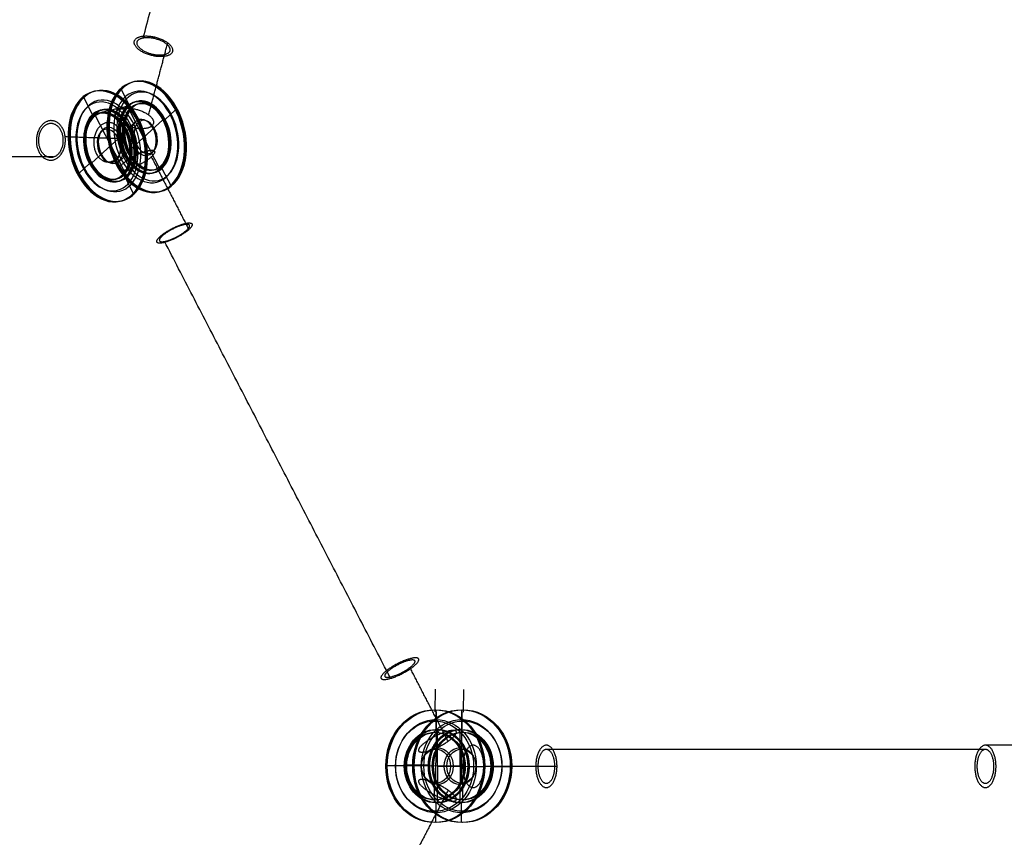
# Model space of a CAD drawing. Header units: millimetres. Extents: x 68659 to 70107, y -15520 to -14401.
# Tile 16 of 40: x 69001 to 69350, y -14986 to -14696. Entities that reach past the tile are written whole.
import ezdxf

# ---------------------------------------------------------------- set-up
doc = ezdxf.new("R2010")
doc.units = ezdxf.units.MM
doc.header["$MEASUREMENT"] = 0
doc.layers.add('Default', color=7, linetype='Continuous', true_color=0x000000)

msp = doc.modelspace()

# ---------------------------------------------------------------- linework, layer by layer
at = {"layer": 'Default'}
for p, q in [((69040.34, -14726.33, 1813.65), (69037.24, -14720.32, 1811.85)), ((69027.28, -14729.49, 1825.62), (69024.18, -14723.48, 1823.82)), ((69039.61, -14726.5, 1814.31), (69040.34, -14726.33, 1813.65)), ((69045.37, -14737.67, 1817.65), (69039.61, -14726.5, 1814.31)), ((69052.94, -14731.24, 1826.1), (69056.63, -14727.88, 1831.01)), ((69028, -14729.31, 1824.95), (69027.28, -14729.49, 1825.62)), ((69033.76, -14740.48, 1828.29), (69028, -14729.31, 1824.95)), ((69039.88, -14734.4, 1838.07), (69043.56, -14731.04, 1842.98)), ((69045.37, -14737.67, 1817.65), (69052.22, -14731.42, 1826.76)), ((69052.22, -14731.42, 1826.76), (69052.94, -14731.24, 1826.1)), ((69033.76, -14740.48, 1828.29), (69040.6, -14734.23, 1837.4)), ((69040.6, -14734.23, 1837.4), (69039.88, -14734.4, 1838.07)), ((69045.37, -14737.67, 1817.65), (69038.53, -14743.92, 1808.53)), ((69045.37, -14737.67, 1817.65), (69051.13, -14748.84, 1820.98)), ((69033.76, -14740.48, 1828.29), (69026.92, -14746.73, 1819.17)), ((69033.76, -14740.48, 1828.29), (69039.52, -14751.65, 1831.62)), ((69039.26, -14743.75, 1807.87), (69035.57, -14747.11, 1802.96)), ((69038.53, -14743.92, 1808.53), (69039.26, -14743.75, 1807.87)), ((69026.19, -14746.91, 1819.84), (69022.51, -14750.27, 1814.93)), ((69026.92, -14746.73, 1819.17), (69026.19, -14746.91, 1819.84)), ((69051.13, -14748.84, 1820.98), (69051.86, -14748.66, 1820.32)), ((69051.86, -14748.66, 1820.32), (69054.96, -14754.68, 1822.11)), ((69039.52, -14751.65, 1831.62), (69038.8, -14751.82, 1832.29)), ((69038.8, -14751.82, 1832.29), (69041.9, -14757.84, 1834.09)), ((69149.07, -14947.58, 1896.99), (69149.11, -14940.58, 1897.02)), ((69158.11, -14947.58, 1881.42), (69158.15, -14940.58, 1881.45)), ((69149.57, -14947.58, 1896.13), (69149.07, -14947.58, 1896.99)), ((69149.5, -14960.58, 1896.08), (69149.57, -14947.58, 1896.13)), ((69157.53, -14960.58, 1882.24), (69157.61, -14947.58, 1882.29)), ((69157.61, -14947.58, 1882.29), (69158.11, -14947.58, 1881.42)), ((69137.75, -14960.49, 1890.42), (69131.7, -14960.44, 1886.9)), ((69138.25, -14960.49, 1889.55), (69137.75, -14960.49, 1890.42)), ((69149.5, -14960.58, 1896.08), (69138.25, -14960.49, 1889.55)), ((69146.79, -14960.48, 1874.85), (69140.74, -14960.44, 1871.34)), ((69157.53, -14960.58, 1882.24), (69146.29, -14960.48, 1875.72)), ((69146.29, -14960.48, 1875.72), (69146.79, -14960.48, 1874.85)), ((69149.5, -14960.58, 1896.08), (69149.42, -14973.58, 1896.03)), ((69149.5, -14960.58, 1896.08), (69160.74, -14960.67, 1902.6)), ((69157.53, -14960.58, 1882.24), (69157.45, -14973.58, 1882.19)), ((69157.53, -14960.58, 1882.24), (69168.77, -14960.67, 1888.77)), ((69160.74, -14960.67, 1902.6), (69160.24, -14960.67, 1903.47)), ((69160.24, -14960.67, 1903.47), (69166.29, -14960.72, 1906.98)), ((69168.77, -14960.67, 1888.77), (69169.27, -14960.67, 1887.9)), ((69169.27, -14960.67, 1887.9), (69175.33, -14960.71, 1891.42)), ((69148.92, -14973.58, 1896.9), (69148.88, -14980.58, 1896.87)), ((69149.42, -14973.58, 1896.03), (69148.92, -14973.58, 1896.9)), ((69157.45, -14973.58, 1882.19), (69157.95, -14973.58, 1881.33)), ((69157.95, -14973.58, 1881.33), (69157.91, -14980.57, 1881.3))]:
    msp.add_line(p, q, dxfattribs=at)
at = {"layer": 'Default', "extrusion": (-0.129446, 0.984463, 0.11864)}
for points in [[(-66529.02, 4598.34), (-66529.76, 4597.67)], [(-66515.66, 4610.4), (-66514.91, 4611.07)], [(-66532.38, 4600.57), (-66531.64, 4601.24)], [(-66547.26, 4618.55), (-66548, 4617.88)], [(-66517.53, 4613.97), (-66518.27, 4613.3)], [(-66533.89, 4630.61), (-66533.15, 4631.28)], [(-66543.32, 4612.7), (-66542.58, 4613.37)], [(-66528.47, 4626.1), (-66529.22, 4625.43)], [(-66514.44, 4610.55), (-66515.19, 4609.88)], [(-66529.29, 4597.15), (-66528.55, 4597.82)], [(-66523.88, 4592.64), (-66524.62, 4591.97)], [(-66540.24, 4609.28), (-66539.49, 4609.95)], [(-66510.51, 4604.7), (-66509.77, 4605.37)], [(-66525.39, 4622.68), (-66526.13, 4622.01)], [(-66542.11, 4612.85), (-66542.85, 4612.18)], [(-66528.75, 4624.91), (-66528, 4625.58)]]:
    msp.add_lwpolyline(points, dxfattribs=at)
at = {"layer": 'Default', "extrusion": (-0.117621, 0.228066, 0.966515)}
for points in [[(-54611.31, 43694.34), (-54611.31, 43702.34)], [(-54596.8, 43694.34), (-54596.8, 43702.34)], [(-54610.59, 43702.34), (-54610.59, 43714.34)], [(-54597.53, 43702.34), (-54597.53, 43714.34)], [(-54610.59, 43726.34), (-54610.59, 43714.34)], [(-54597.53, 43726.34), (-54597.53, 43714.34)], [(-54611.31, 43734.34), (-54611.31, 43726.34)], [(-54596.8, 43734.34), (-54596.8, 43726.34)]]:
    msp.add_lwpolyline(points, dxfattribs=at)
at = {"layer": 'Default', "extrusion": (-0.288694, 0.876767, -0.384624)}
for points in [[(-60986.92, -11997.99), (-60981.71, -12004.07)], [(-60972.03, -11985.25), (-60966.83, -11991.32)], [(-60980.97, -12003.43), (-60973.17, -12012.55)], [(-60967.57, -11991.96), (-60959.77, -12001.08)], [(-60965.36, -12021.66), (-60973.17, -12012.55)], [(-60951.97, -12010.19), (-60959.77, -12001.08)], [(-60960.9, -12028.38), (-60966.11, -12022.3)], [(-60946.02, -12015.63), (-60951.22, -12009.56)]]:
    msp.add_lwpolyline(points, dxfattribs=at)
at = {"layer": 'Default', "extrusion": (-2.19987e-05, -0.00372, 0.999993)}
for points in [[(69148.65, -14933.42), (69148.61, -14941.42)], [(69158.69, -14933.48), (69158.65, -14941.48)], [(69149.11, -14941.43), (69149.04, -14953.42)], [(69158.14, -14941.48), (69158.07, -14953.48)], [(69148.97, -14965.42), (69149.04, -14953.42)], [(69158, -14965.48), (69158.07, -14953.48)], [(69148.42, -14973.42), (69148.46, -14965.42)], [(69158.46, -14973.48), (69158.5, -14965.48)]]:
    msp.add_lwpolyline(points, dxfattribs=at)
at = {"layer": 'Default', "extrusion": (-0.000125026, 1, 0.000215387)}
for points in [[(-69147.25, 1900.24), (-69146.74, 1901.1)], [(-69156.28, 1884.67), (-69156.78, 1883.81)], [(-69146.69, 1901.07), (-69147.2, 1900.21)], [(-69156.74, 1883.78), (-69156.23, 1884.64)], [(-69129.83, 1890.13), (-69129.33, 1890.99)], [(-69136.24, 1895.01), (-69136.75, 1894.14)], [(-69138.86, 1874.56), (-69139.37, 1873.7)], [(-69146.28, 1877.71), (-69145.78, 1878.58)], [(-69157, 1907.06), (-69157.5, 1906.19)], [(-69164.42, 1910.21), (-69163.92, 1911.07)], [(-69167.04, 1889.76), (-69166.54, 1890.62)], [(-69173.46, 1894.64), (-69173.96, 1893.78)], [(-69146.55, 1900.99), (-69147.05, 1900.13)], [(-69156.59, 1883.69), (-69156.09, 1884.56)], [(-69147, 1900.1), (-69146.5, 1900.96)], [(-69156.04, 1884.53), (-69156.54, 1883.67)]]:
    msp.add_lwpolyline(points, dxfattribs=at)
at = {"layer": 'Default', "extrusion": (0.006038, 0.999976, 0.003505)}
for points in [[(-69220.27, 1938.73), (-69227.19, 1942.74)], [(-69227.69, 1941.88), (-69238.07, 1947.9)], [(-69230.31, 1921.43), (-69237.23, 1925.45)], [(-69236.73, 1926.31), (-69247.11, 1932.34)], [(-69248.45, 1953.93), (-69238.07, 1947.9)], [(-69257.48, 1938.36), (-69247.11, 1932.34)], [(-69254.86, 1958.81), (-69247.95, 1954.79)], [(-69264.9, 1941.51), (-69257.99, 1937.5)]]:
    msp.add_lwpolyline(points, dxfattribs=at)
at = {"layer": 'Default', "extrusion": (0.725755, 0.17559, -0.665168)}
for centre, radius in [((-30560.83, 43690.84, 46314.2), 20), ((-30560.83, 43690.84, 46314.7), 20), ((-30560.83, 43690.84, 46315.2), 20), ((-30560.83, 43690.84, 46295.2), 20), ((-30560.83, 43690.84, 46295.7), 20), ((-30560.83, 43690.84, 46296.2), 20), ((-30560.83, 43690.84, 46314.2), 16.5), ((-30560.83, 43690.84, 46315.2), 16), ((-30560.83, 43690.84, 46295.2), 16), ((-30560.83, 43690.84, 46296.2), 16.5), ((-30560.83, 43690.84, 46313.2), 13), ((-30560.83, 43690.84, 46313.7), 13), ((-30560.83, 43690.84, 46314.2), 13), ((-30560.83, 43690.84, 46314.2), 12), ((-30560.83, 43690.84, 46314.7), 12), ((-30560.83, 43690.84, 46315.2), 12), ((-30560.83, 43690.84, 46296.2), 13), ((-30560.83, 43690.84, 46295.2), 12), ((-30560.83, 43690.84, 46296.7), 13), ((-30560.83, 43690.84, 46295.7), 12), ((-30560.83, 43690.84, 46297.2), 13), ((-30560.83, 43690.84, 46296.2), 12), ((-30560.83, 43690.84, 46313.2), 6.5), ((-30560.83, 43690.84, 46314.2), 6), ((-30560.83, 43690.84, 46296.2), 6), ((-30560.83, 43690.84, 46297.2), 6.5)]:
    msp.add_circle(centre, radius, dxfattribs=at)
at = {"layer": 'Default', "extrusion": (-0.502023, -0.000249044, 0.864854)}
for centre, radius in [((14994.88, 60749.69, -33069.07), 20), ((14994.88, 60749.69, -33069.57), 20), ((14994.88, 60749.69, -33070.07), 20), ((14994.88, 60749.69, -33088.07), 20), ((14994.88, 60749.69, -33088.57), 20), ((14994.88, 60749.69, -33089.07), 20), ((14994.88, 60749.69, -33069.07), 16), ((14994.88, 60749.69, -33070.07), 16.5), ((14994.88, 60749.69, -33088.07), 16.5), ((14994.88, 60749.69, -33089.07), 16), ((14994.88, 60749.69, -33070.07), 13), ((14994.88, 60749.69, -33070.57), 13), ((14994.88, 60749.69, -33069.07), 12), ((14994.88, 60749.69, -33071.07), 13), ((14994.88, 60749.69, -33069.57), 12), ((14994.88, 60749.69, -33070.07), 12), ((14994.88, 60749.69, -33087.07), 13), ((14994.88, 60749.69, -33087.57), 13), ((14994.88, 60749.69, -33088.07), 13), ((14994.88, 60749.69, -33088.07), 12), ((14994.88, 60749.69, -33088.57), 12), ((14994.88, 60749.69, -33089.07), 12), ((14994.88, 60749.69, -33070.07), 6), ((14994.88, 60749.69, -33071.07), 6.5), ((14994.88, 60749.69, -33087.07), 6.5), ((14994.88, 60749.69, -33088.07), 6)]:
    msp.add_circle(centre, radius, dxfattribs=at)
at = {"layer": 'Default'}
for points in [[(69045.21, -14702.29, 1838.34), (69065.84, -14625.8, 1881.05), (69086.47, -14549.32, 1923.76)], [(69047.14, -14729.66, 1823.19), (69050.53, -14716.87, 1830.26), (69053.91, -14704.09, 1837.34)], [(69039.5, -14726.61, 1814.16), (69033.7, -14728.01, 1819.48), (69027.89, -14729.42, 1824.8)], [(69037.92, -14738.09, 1810.9), (69027.75, -14737.77, 1799.88), (69017.57, -14737.45, 1788.87)], [(69013.39, -14744.55, 1792.69), (68952.3, -14744.55, 1726.6), (68891.21, -14744.55, 1660.51)], [(69048.09, -14744.53, 1820.29), (69054.74, -14757.41, 1824.14), (69061.38, -14770.3, 1827.99)], [(69132.67, -14928.98, 1875.25), (69092.72, -14851.74, 1852.04), (69052.77, -14774.51, 1828.83)], [(69153.28, -14951.75, 1880.33), (69146.62, -14938.87, 1876.46), (69139.96, -14926, 1872.59)], [(69343.76, -14954.66, 1999.68), (69265.94, -14954.66, 1954.47), (69188.13, -14954.66, 1909.25)], [(69374.05, -14953.16, 2017.23), (69358.9, -14953.16, 2008.45), (69343.76, -14953.16, 1999.68)], [(69146.29, -14960.27, 1875.72), (69142.27, -14960.27, 1882.64), (69138.26, -14960.27, 1889.55)], [(69191.9, -14960.65, 1902.77), (69178.93, -14960.65, 1895.23), (69165.96, -14960.65, 1887.69)], [(69153.28, -14969.14, 1880.33), (69146.62, -14982.01, 1876.46), (69139.96, -14994.88, 1872.59)]]:
    msp.add_open_spline(points, degree=2, dxfattribs=at)
for points, knots in [([(69053.91, -14704.09, 1837.34), (69049.36, -14700.63, 1833.28), (69044.27, -14701.87, 1837.94), (69039.18, -14703.1, 1842.6), (69043.74, -14706.55, 1846.66), (69048.29, -14710, 1850.72), (69053.38, -14708.77, 1846.06), (69058.47, -14707.54, 1841.4), (69053.91, -14704.09, 1837.34)], [0, 0, 0, 11.780972, 11.780972, 23.561945, 23.561945, 35.342917, 35.342917, 47.12389, 47.12389, 47.12389]), ([(69045.21, -14702.29, 1838.34), (69040.64, -14703.18, 1842.13), (69044.29, -14706.21, 1845.81), (69047.93, -14709.25, 1849.48), (69052.5, -14708.36, 1845.69), (69057.06, -14707.48, 1841.9), (69053.42, -14704.44, 1838.22), (69049.77, -14701.4, 1834.55), (69045.21, -14702.29, 1838.34)], [0, 0, 0, 7.853982, 7.853982, 15.707963, 15.707963, 23.561945, 23.561945, 31.415927, 31.415927, 31.415927]), ([(69039.5, -14726.61, 1814.16), (69032.76, -14733.04, 1805.1), (69038.63, -14744.11, 1808.59), (69044.5, -14755.17, 1812.07), (69051.25, -14748.73, 1821.13), (69057.99, -14742.3, 1830.19), (69052.12, -14731.24, 1826.71), (69046.25, -14720.17, 1823.22), (69039.5, -14726.61, 1814.16)], [0, 0, 0, 20.420352, 20.420352, 40.840704, 40.840704, 61.261057, 61.261057, 81.681409, 81.681409, 81.681409]), ([(69027.89, -14729.42, 1824.8), (69021.14, -14735.85, 1815.74), (69027.02, -14746.92, 1819.23), (69032.89, -14757.98, 1822.72), (69039.63, -14751.54, 1831.77), (69046.38, -14745.11, 1840.83), (69040.51, -14734.05, 1837.35), (69034.64, -14722.98, 1833.86), (69027.89, -14729.42, 1824.8)], [0, 0, 0, 20.420352, 20.420352, 40.840704, 40.840704, 61.261057, 61.261057, 81.681409, 81.681409, 81.681409]), ([(69047.14, -14729.66, 1823.19), (69042.59, -14726.21, 1819.13), (69037.5, -14727.44, 1823.79), (69032.41, -14728.67, 1828.45), (69036.97, -14732.12, 1832.51), (69041.52, -14735.57, 1836.57), (69046.61, -14734.34, 1831.91), (69051.7, -14733.11, 1827.25), (69047.14, -14729.66, 1823.19)], [0, 0, 0, 11.780972, 11.780972, 23.561945, 23.561945, 35.342917, 35.342917, 47.12389, 47.12389, 47.12389]), ([(69017.57, -14737.45, 1788.87), (69018.38, -14744.35, 1787.92), (69013.29, -14745.58, 1792.58), (69008.2, -14746.81, 1797.25), (69007.4, -14739.91, 1798.19), (69006.6, -14733.01, 1799.13), (69011.68, -14731.78, 1794.47), (69016.77, -14730.55, 1789.81), (69017.57, -14737.45, 1788.87)], [0, 0, 0, 11.780972, 11.780972, 23.561945, 23.561945, 35.342917, 35.342917, 47.12389, 47.12389, 47.12389]), ([(69037.92, -14738.09, 1810.9), (69038.73, -14744.99, 1809.96), (69033.64, -14746.22, 1814.62), (69028.55, -14747.45, 1819.28), (69027.75, -14740.55, 1820.22), (69026.94, -14733.65, 1821.17), (69032.03, -14732.42, 1816.51), (69037.12, -14731.19, 1811.84), (69037.92, -14738.09, 1810.9)], [0, 0, 0, 11.780972, 11.780972, 23.561945, 23.561945, 35.342917, 35.342917, 47.12389, 47.12389, 47.12389]), ([(69013.39, -14744.55, 1792.69), (69009.08, -14745.79, 1796.68), (69008.17, -14739.91, 1797.51), (69007.27, -14734.04, 1798.35), (69011.58, -14732.81, 1794.37), (69015.89, -14731.57, 1790.38), (69016.8, -14737.44, 1789.54), (69017.7, -14743.31, 1788.7), (69013.39, -14744.55, 1792.69)], [0, 0, 0, 7.853982, 7.853982, 15.707963, 15.707963, 23.561945, 23.561945, 31.415927, 31.415927, 31.415927]), ([(69048.09, -14744.53, 1820.29), (69051.78, -14741.16, 1825.21), (69046.7, -14742.39, 1829.87), (69041.61, -14743.62, 1834.53), (69037.92, -14746.99, 1829.62), (69034.23, -14750.36, 1824.7), (69039.32, -14749.13, 1820.04), (69044.41, -14747.9, 1815.38), (69048.09, -14744.53, 1820.29)], [0, 0, 0, 11.780972, 11.780972, 23.561945, 23.561945, 35.342917, 35.342917, 47.12389, 47.12389, 47.12389]), ([(69061.38, -14770.3, 1827.99), (69065.07, -14766.93, 1832.91), (69059.99, -14768.16, 1837.57), (69054.9, -14769.39, 1842.23), (69051.21, -14772.76, 1837.32), (69047.52, -14776.13, 1832.4), (69052.61, -14774.9, 1827.74), (69057.7, -14773.67, 1823.08), (69061.38, -14770.3, 1827.99)], [0, 0, 0, 11.780972, 11.780972, 23.561945, 23.561945, 35.342917, 35.342917, 47.12389, 47.12389, 47.12389]), ([(69052.77, -14774.51, 1828.83), (69048.71, -14775.3, 1833.18), (69052.24, -14772.32, 1837.01), (69055.78, -14769.34, 1840.84), (69059.83, -14768.55, 1836.48), (69063.88, -14767.76, 1832.13), (69060.35, -14770.74, 1828.3), (69056.82, -14773.72, 1824.47), (69052.77, -14774.51, 1828.83)], [0, 0, 0, 7.853982, 7.853982, 15.707963, 15.707963, 23.561945, 23.561945, 31.415927, 31.415927, 31.415927]), ([(69139.96, -14926, 1872.59), (69134.4, -14929.85, 1869.36), (69130.63, -14929.85, 1875.85), (69126.87, -14929.85, 1882.34), (69132.43, -14926, 1885.57), (69138, -14922.15, 1888.8), (69141.77, -14922.15, 1882.31), (69145.53, -14922.15, 1875.82), (69139.96, -14926, 1872.59)], [0, 0, 0, 11.780972, 11.780972, 23.561945, 23.561945, 35.342917, 35.342917, 47.12389, 47.12389, 47.12389]), ([(69132.67, -14928.98, 1875.25), (69128.61, -14929.77, 1879.6), (69132.14, -14926.79, 1883.43), (69135.68, -14923.81, 1887.26), (69139.73, -14923.02, 1882.91), (69143.78, -14922.23, 1878.56), (69140.25, -14925.21, 1874.73), (69136.72, -14928.19, 1870.9), (69132.67, -14928.98, 1875.25)], [0, 0, 0, 7.853982, 7.853982, 15.707963, 15.707963, 23.561945, 23.561945, 31.415927, 31.415927, 31.415927]), ([(69138.26, -14960.27, 1889.55), (69137.99, -14973.27, 1889.4), (69149.23, -14973.58, 1895.92), (69160.47, -14973.88, 1902.45), (69160.74, -14960.88, 1902.6), (69161, -14947.89, 1902.76), (69149.76, -14947.58, 1896.23), (69138.52, -14947.28, 1889.71), (69138.26, -14960.27, 1889.55)], [0, 0, 0, 20.420352, 20.420352, 40.840704, 40.840704, 61.261057, 61.261057, 81.681409, 81.681409, 81.681409]), ([(69153.28, -14951.75, 1880.33), (69147.71, -14955.6, 1877.1), (69143.95, -14955.59, 1883.59), (69140.18, -14955.59, 1890.07), (69145.75, -14951.74, 1893.3), (69151.32, -14947.89, 1896.53), (69155.08, -14947.89, 1890.05), (69158.85, -14947.9, 1883.56), (69153.28, -14951.75, 1880.33)], [0, 0, 0, 11.780972, 11.780972, 23.561945, 23.561945, 35.342917, 35.342917, 47.12389, 47.12389, 47.12389]), ([(69146.29, -14960.27, 1875.72), (69146.03, -14973.27, 1875.56), (69157.27, -14973.57, 1882.09), (69168.51, -14973.88, 1888.61), (69168.77, -14960.88, 1888.77), (69169.03, -14947.88, 1888.92), (69157.79, -14947.58, 1882.4), (69146.55, -14947.27, 1875.87), (69146.29, -14960.27, 1875.72)], [0, 0, 0, 20.420352, 20.420352, 40.840704, 40.840704, 61.261057, 61.261057, 81.681409, 81.681409, 81.681409]), ([(69165.96, -14960.65, 1887.69), (69165.96, -14968.15, 1887.69), (69162.19, -14968.16, 1894.18), (69158.42, -14968.16, 1900.66), (69158.42, -14960.66, 1900.66), (69158.42, -14953.16, 1900.67), (69162.19, -14953.16, 1894.18), (69165.95, -14953.15, 1887.7), (69165.96, -14960.65, 1887.69)], [0, 0, 0, 11.780972, 11.780972, 23.561945, 23.561945, 35.342917, 35.342917, 47.12389, 47.12389, 47.12389]), ([(69191.9, -14960.65, 1902.77), (69191.9, -14968.15, 1902.76), (69188.13, -14968.16, 1909.25), (69184.36, -14968.16, 1915.73), (69184.36, -14960.66, 1915.74), (69184.36, -14953.16, 1915.74), (69188.13, -14953.16, 1909.25), (69191.89, -14953.15, 1902.77), (69191.9, -14960.65, 1902.77)], [0, 0, 0, 11.780972, 11.780972, 23.561945, 23.561945, 35.342917, 35.342917, 47.12389, 47.12389, 47.12389]), ([(69188.13, -14954.66, 1909.25), (69191.14, -14954.65, 1904.06), (69191.14, -14960.65, 1904.06), (69191.14, -14966.65, 1904.06), (69188.13, -14966.66, 1909.25), (69185.11, -14966.66, 1914.44), (69185.11, -14960.66, 1914.44), (69185.11, -14954.66, 1914.44), (69188.13, -14954.66, 1909.25)], [0, 0, 0, 7.853982, 7.853982, 15.707963, 15.707963, 23.561945, 23.561945, 31.415927, 31.415927, 31.415927]), ([(69343.76, -14953.16, 1999.68), (69347.52, -14953.16, 1993.19), (69347.52, -14960.66, 1993.19), (69347.52, -14968.16, 1993.19), (69343.76, -14968.16, 1999.68), (69340, -14968.16, 2006.17), (69340, -14960.66, 2006.17), (69340, -14953.16, 2006.17), (69343.76, -14953.16, 1999.68)], [0, 0, 0, 11.780972, 11.780972, 23.561945, 23.561945, 35.342917, 35.342917, 47.12389, 47.12389, 47.12389]), ([(69343.76, -14954.66, 1999.68), (69346.78, -14954.65, 1994.49), (69346.78, -14960.65, 1994.49), (69346.78, -14966.65, 1994.49), (69343.76, -14966.66, 1999.68), (69340.75, -14966.66, 2004.87), (69340.75, -14960.66, 2004.87), (69340.75, -14954.66, 2004.87), (69343.76, -14954.66, 1999.68)], [0, 0, 0, 7.853982, 7.853982, 15.707963, 15.707963, 23.561945, 23.561945, 31.415927, 31.415927, 31.415927]), ([(69153.28, -14969.14, 1880.33), (69158.85, -14972.99, 1883.56), (69155.08, -14972.99, 1890.05), (69151.32, -14972.99, 1896.53), (69145.75, -14969.14, 1893.3), (69140.18, -14965.29, 1890.07), (69143.95, -14965.29, 1883.59), (69147.71, -14965.28, 1877.1), (69153.28, -14969.14, 1880.33)], [0, 0, 0, 11.780972, 11.780972, 23.561945, 23.561945, 35.342917, 35.342917, 47.12389, 47.12389, 47.12389])]:
    msp.add_rational_spline(points, [1, 0.707106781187, 1, 0.707106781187, 1, 0.707106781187, 1, 0.707106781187, 1], degree=2, knots=knots, dxfattribs=at)

doc.saveas('drawing.dxf')
